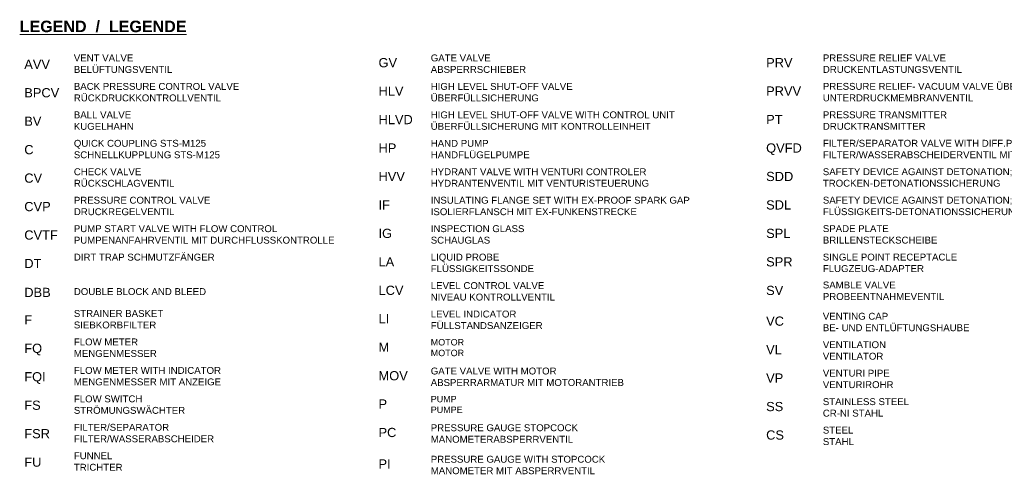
# Model space of a CAD drawing. Header units: millimetres. Extents: x 222 to 2461, y -1493 to 72.
# Tile 5 of 27: x 244 to 1100, y -330 to 66. Entities that reach past the tile are written whole.
import ezdxf

# ---------------------------------------------------------------- set-up
doc = ezdxf.new("R2010")
doc.units = ezdxf.units.MM
doc.layers.add('Legende', color=7, linetype='Continuous')
doc.layers.add('Text', color=7, linetype='Continuous', lineweight=18)

msp = doc.modelspace()

# ---------------------------------------------------------------- texts
at = {"layer": 'Legende', "color": 7, "attachment_point": 1}
for s, insert, char_height, width in [('{\\fArial|b0|i0|c0|p34;VENT VALVE BELÜFTUNGSVENTIL}', (290.67, 35.52), 6, 87.442), ('{\\fArial|b0|i0|c0|p34;GATE VALVE ABSPERRSCHIEBER}', (601.21, 35.52), 6, 80.0002), ('{\\fArial|b0|i0|c0|p34;PRESSURE RELIEF VALVE DRUCKENTLASTUNGSVENTIL}', (942.37, 35.56), 6, 139.9311), ('{\\fArial|b0|i0|c0|p34;AVV}', (247.54, 30.99), 8, 26.5781), ('{\\fArial|b0|i0|c0|p34;GV}', (555.76, 32.41), 8, 26.5781), ('{\\fArial|b0|i0|c0|p34;PRV}', (893.03, 32.44), 8, 23.9203), ('{\\fArial|b0|i0|c0|p34;BACK PRESSURE CONTROL VALVE RÜCKDRUCKKONTROLLVENTIL}', (290.67, 10.77), 6, 179.0625), ('{\\fArial|b0|i0|c0|p34;HIGH LEVEL SHUT-OFF VALVE ÜBERFÜLLSICHERUNG}', (601.21, 10.77), 6, 151.3013), ('{\\fArial|b0|i0|c0|p34;PRESSURE RELIEF- VACUUM VALVE ÜBER- UND UNTERDRUCKMEMBRANVENTIL}', (942.37, 10.81), 6, 201.2348), ('{\\fArial|b0|i0|c0|p34;BPCV}', (247.54, 6.24), 8, 26.5781), ('{\\fArial|b0|i0|c0|p34;HLV}', (555.76, 7.66), 8, 26.5781), ('{\\fArial|b0|i0|c0|p34;PRVV}', (893.03, 7.69), 8, 23.9203), ('{\\fArial|b0|i0|c0|p34;BALL VALVE KUGELHAHN}', (290.67, -13.98), 6, 87.442), ('{\\fArial|b0|i0|c0|p34;HLVD}', (555.76, -17.09), 8, 26.5781), ('{\\fArial|b0|i0|c0|p34;HIGH LEVEL SHUT-OFF VALVE WITH CONTROL UNIT ÜBERFÜLLSICHERUNG MIT KONTROLLEINHEIT}', (601.21, -13.98), 6, 261.6501), ('{\\fArial|b0|i0|c0|p34;PT}', (893.03, -17.06), 8, 23.9203), ('{\\fArial|b0|i0|c0|p34;PRESSURE TRANSMITTER DRUCKTRANSMITTER}', (942.37, -13.94), 6, 139.9311), ('{\\fArial|b0|i0|c0|p34;BV}', (247.54, -18.51), 8, 26.5781), ('{\\fArial|b0|i0|c0|p34;QUICK COUPLING STS-M125 SCHNELLKUPPLUNG STS-M125}', (290.67, -38.73), 6, 158.8128), ('{\\fArial|b0|i0|c0|p34;HP}', (555.76, -41.84), 8, 26.5781), ('{\\fArial|b0|i0|c0|p34;HAND PUMP HANDFLÜGELPUMPE}', (601.21, -38.73), 6, 80.0002), ('{\\fArial|b0|i0|c0|p34;QVFD}', (893.03, -41.81), 8, 23.9203), ('{\\fArial|b0|i0|c0|p34;FILTER/SEPARATOR VALVE WITH DIFF.PRESSURE SHUT-OFF FILTER/WASSERABSCHEIDERVENTIL MIT DIFF.DRUCK-ABSCHALTUNG}', (942.37, -38.69), 6, 344.6232), ('{\\fArial|b0|i0|c0|p34;C}', (247.54, -43.26), 8, 26.5781), ('{\\fArial|b0|i0|c0|p34;CV}', (247.54, -68.01), 8, 26.5781), ('{\\fArial|b0|i0|c0|p34;CHECK VALVE RÜCKSCHLAGVENTIL}', (290.67, -63.48), 6, 87.442), ('{\\fArial|b0|i0|c0|p34;HVV}', (555.76, -66.59), 8, 26.5781), ('{\\fArial|b0|i0|c0|p34;HYDRANT VALVE WITH VENTURI CONTROLER HYDRANTENVENTIL MIT VENTURISTEUERUNG}', (601.21, -63.48), 6, 237.6612), ('{\\fArial|b0|i0|c0|p34;SDD}', (893.03, -66.56), 8, 23.9203), ('{\\fArial|b0|i0|c0|p34;SAFETY DEVICE AGAINST DETONATION; DRY TYPE TROCKEN-DETONATIONSSICHERUNG}', (942.37, -63.44), 6, 233.4453), ('{\\fArial|b0|i0|c0|p34;CVP}', (247.54, -92.76), 8, 26.5781), ('{\\fArial|b0|i0|c0|p34;PRESSURE CONTROL VALVE DRUCKREGELVENTIL}', (290.67, -88.23), 6, 127.3218), ('{\\fArial|b0|i0|c0|p34;IF}', (555.76, -91.34), 8, 26.5781), ('{\\fArial|b0|i0|c0|p34;INSULATING FLANGE SET WITH EX-PROOF SPARK GAP ISOLIERFLANSCH MIT EX-FUNKENSTRECKE}', (601.21, -88.23), 6, 271.8853), ('{\\fArial|b0|i0|c0|p34;SDL}', (893.03, -91.31), 8, 23.9203), ('{\\fArial|b0|i0|c0|p34;SAFETY DEVICE AGAINST DETONATION; LIQUID TYPE FLÜSSIGKEITS-DETONATIONSSICHERUNG}', (942.37, -88.19), 6, 232.9257), ('{\\fArial|b0|i0|c0|p34;CVTF}', (247.54, -117.51), 8, 26.5781), ('{\\fArial|b0|i0|c0|p34;PUMP START VALVE WITH FLOW CONTROL PUMPENANFAHRVENTIL MIT DURCHFLUSSKONTROLLE}', (290.67, -112.98), 6, 236.3499), ('{\\fArial|b0|i0|c0|p34;IG}', (555.76, -116.09), 8, 26.5781), ('{\\fArial|b0|i0|c0|p34;INSPECTION GLASS SCHAUGLAS}', (601.21, -112.98), 6, 111.7609), ('{\\fArial|b0|i0|c0|p34;SPL}', (893.03, -116.06), 8, 23.9203), ('{\\fArial|b0|i0|c0|p34;SPADE PLATE BRILLENSTECKSCHEIBE}', (942.37, -112.94), 6, 139.9311), ('{\\fArial|b0|i0|c0|p34;DIRT TRAP SCHMUTZFÄNGER}', (290.67, -137.73), 6, 116.6598), ('{\\fArial|b0|i0|c0|p34;DT}', (247.54, -142.26), 8, 26.5781), ('{\\fArial|b0|i0|c0|p34;LA}', (555.76, -140.84), 8, 26.5781), ('{\\fArial|b0|i0|c0|p34;LIQUID PROBE FLÜSSIGKEITSSONDE}', (601.21, -137.73), 6, 80.0002), ('{\\fArial|b0|i0|c0|p34;SPR}', (893.03, -140.81), 8, 23.9203), ('{\\fArial|b0|i0|c0|p34;SINGLE POINT RECEPTACLE FLUGZEUG-ADAPTER}', (942.37, -137.69), 6, 139.9311), ('{\\fArial|b0|i0|c0|p34;LEVEL CONTROL VALVE NIVEAU KONTROLLVENTIL}', (601.21, -162.48), 6, 119.736), ('{\\fArial|b0|i0|c0|p34;SAMBLE VALVE PROBEENTNAHMEVENTIL}', (942.37, -161.98), 6, 139.9311), ('{\\fArial|b0|i0|c0|p34;DBB}', (247.54, -167.41), 8, 26.5781), ('{\\fArial|b0|i0|c0|p34;DOUBLE BLOCK AND BLEED}', (290.67, -167.69), 6, 116.6598), ('{\\fArial|b0|i0|c0|p34;LCV}', (555.76, -165.59), 8, 26.5781), ('{\\fArial|b0|i0|c0|p34;SV}', (893.03, -165.7), 8, 23.9203), ('{\\fArial|b0|i0|c0|p34;STRAINER BASKET\\PSIEBKORBFILTER}', (290.67, -186.75), 6, 96.709), ('{\\fArial|b0|i0|c0|p34;LEVEL INDICATOR FÜLLSTANDSANZEIGER}', (601.21, -187.23), 6, 164.3029), ('{\\fArial|b0|i0|c0|p34;F}', (247.54, -191.28), 8, 26.5781), ('{\\fArial|b0|i0|c0|p34;LI}', (555.76, -190.34), 8, 26.5781), ('{\\fArial|b0|i0|c0|p34;VC}', (893.03, -192.41), 8, 23.9203), ('{\\fArial|b0|i0|c0|p34;VENTING CAP \\PBE- UND ENTLÜFTUNGSHAUBE}', (942.37, -189.15), 6, 200.1958), ('{\\fArial|b0|i0|c0|p34;FLOW METER MENGENMESSER}', (290.67, -211.5), 6, 87.442), ('{\\fArial|b0|i0|c0|p34;MOTOR MOTOR}', (601.21, -211.98), 5.5814, 26.0466), ('{\\fArial|b0|i0|c0|p34;VENTILATION VENTILATOR}', (942.37, -213.9), 6, 102.5905), ('{\\fArial|b0|i0|c0|p34;FQ}', (247.54, -216.03), 8, 26.5781), ('{\\fArial|b0|i0|c0|p34;M}', (555.76, -215.09), 8, 26.5781), ('{\\fArial|b0|i0|c0|p34;VL}', (893.03, -217.16), 8, 23.9203), ('{\\fArial|b0|i0|c0|p34;FLOW METER WITH INDICATOR MENGENMESSER MIT ANZEIGE}', (290.67, -236.25), 6, 178.972), ('{\\fArial|b0|i0|c0|p34;MOV}', (555.76, -239.89), 8, 26.5781), ('{\\fArial|b0|i0|c0|p34;GATE VALVE WITH MOTOR ABSPERRARMATUR MIT MOTORANTRIEB}', (601.21, -236.78), 6, 187.2272), ('{\\fArial|b0|i0|c0|p34;VENTURI PIPE VENTURIROHR}', (942.37, -238.65), 6, 112.4891), ('{\\fArial|b0|i0|c0|p34;FQI}', (247.54, -240.78), 8, 26.5781), ('{\\fArial|b0|i0|c0|p34;VP}', (893.03, -241.9), 8, 23.9203), ('{\\fArial|b0|i0|c0|p34;FS}', (247.54, -265.53), 8, 26.5781), ('{\\fArial|b0|i0|c0|p34;FLOW SWITCH STRÖMUNGSWÄCHTER}', (290.67, -261), 6, 87.442), ('{\\fArial|b0|i0|c0|p34;P}', (555.76, -264.49), 8, 26.5781), ('{\\fArial|b0|i0|c0|p34;PUMP PUMPE}', (601.21, -261.38), 5.5814, 26.0466), ('{\\fArial|b0|i0|c0|p34;STAINLESS STEEL CR-NI STAHL}', (942.37, -263.43), 6, 91.0959), ('{\\fArial|b0|i0|c0|p34;SS}', (893.03, -266.69), 8, 23.9203), ('{\\fArial|b0|i0|c0|p34;FSR}', (247.54, -290.28), 8, 26.5781), ('{\\fArial|b0|i0|c0|p34;FILTER/SEPARATOR FILTER/WASSERABSCHEIDER}', (290.67, -285.75), 6, 87.442), ('{\\fArial|b0|i0|c0|p34;PC}', (555.76, -289.24), 8, 26.5781), ('{\\fArial|b0|i0|c0|p34;PRESSURE GAUGE STOPCOCK MANOMETERABSPERRVENTIL}', (601.21, -286.13), 6, 210.142), ('{\\fArial|b0|i0|c0|p34;STEEL STAHL}', (942.37, -288.18), 6, 47.6625), ('{\\fArial|b0|i0|c0|p34;CS}', (893.03, -291.44), 8, 23.9203), ('{\\fArial|b0|i0|c0|p34;FU}', (247.54, -315.03), 8, 26.5781), ('{\\fArial|b0|i0|c0|p34;FUNNEL TRICHTER}', (290.67, -310.5), 6, 67.7532), ('{\\fArial|b0|i0|c0|p34;PI}', (555.76, -316.63), 8, 26.5781), ('{\\fArial|b0|i0|c0|p34;PRESSURE GAUGE WITH STOPCOCK MANOMETER MIT ABSPERRVENTIL}', (601.21, -313.51), 6, 202.1017)]:
    msp.add_mtext(s, dxfattribs=dict(at, insert=insert, char_height=char_height, width=width))
at = {"layer": 'Text', "insert": (243.55, 64.94), "char_height": 10, "width": 175.0144, "attachment_point": 1, "rotation": 0}
msp.add_mtext('{\\fArial|b1|i0|c0|p34;\\LLEGEND  /  LEGENDE}', dxfattribs=at)

doc.saveas('drawing.dxf')
